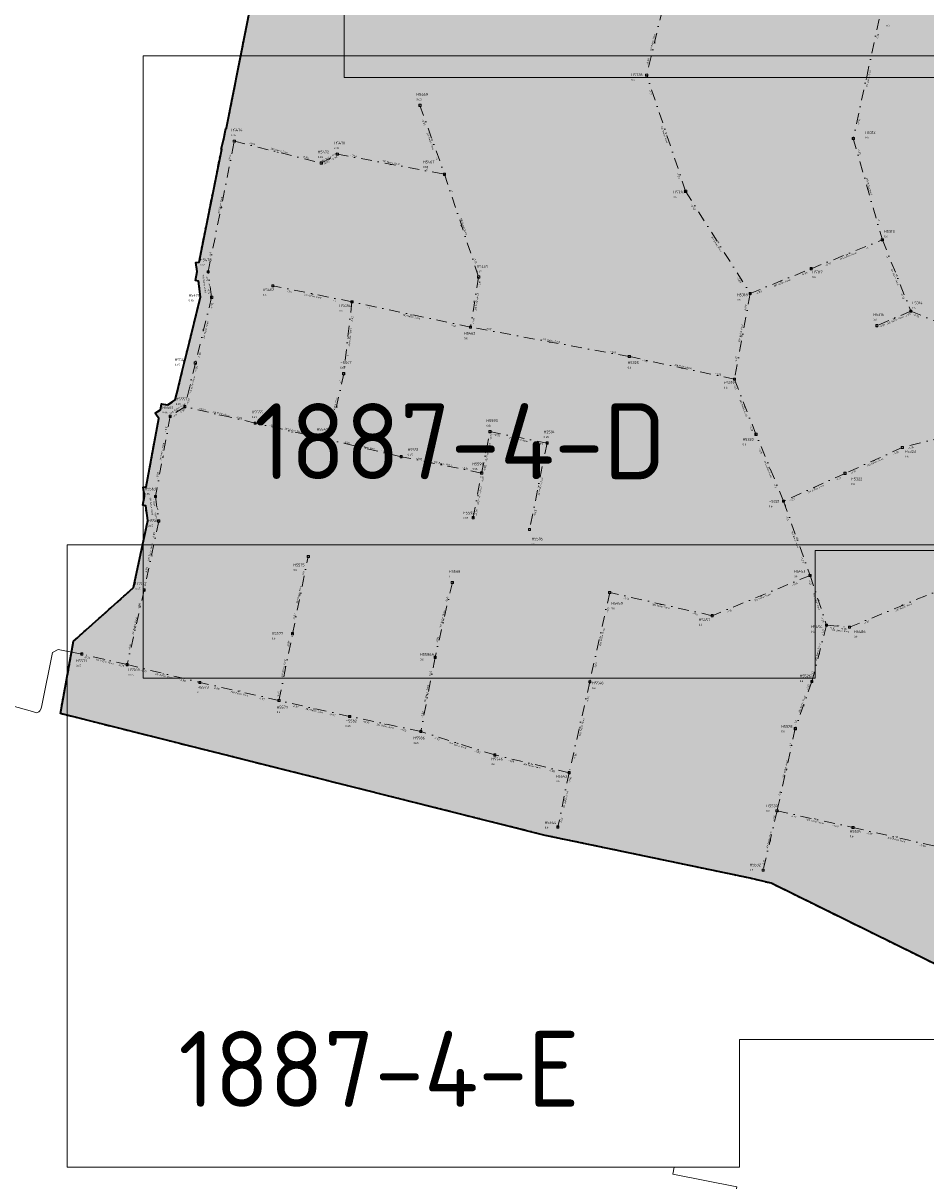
# Model space of a CAD drawing. Header units: metres. Extents: x 149823 to 166170, y 460676 to 475536.
# Tile 11 of 30: x 153082 to 153498, y 471736 to 472270. Entities that reach past the tile are written whole.
import ezdxf
from ezdxf.enums import TextEntityAlignment as Align
from ezdxf.lldxf.tags import DXFTag

# ---------------------------------------------------------------- set-up
doc = ezdxf.new("R2010")
doc.units = ezdxf.units.M
doc.linetypes.add('AL-TEKENBLADGRENS-SO', pattern=[11.5, 2.5, -1.5, 1, -1.5, 1, -1.5, 2.5])
doc.linetypes.add('RI-DWA-SO', pattern=[11, 5, -3, 0, -3])
doc.layers.add('2025 hatch', color=41, linetype='Continuous')
for name, color, linetype, lineweight in [('B-OI-RI-DWA-G', 38, 'RI-DWA-SO', 18), ('B-OI-RI-DWA-T30', 38, 'Continuous', 35), ('B-OI-RI-DWA_BOB-T35', 38, 'Continuous', 35), ('B-OI-RI-DWA_PUTDEKSELNIVEAU-T35', 38, 'Continuous', 35), ('B-OI-RI-DWA_PUTNUMMER-T50', 38, 'Continuous', 50), ('B-OI-RI-DWA_RIOOLPUT-S-250', 38, 'Continuous', 18), ('B-OI-RI-OVERIG_STROMINGSRICHTING-T70', 7, 'Continuous', 70), ('B-OI-RI-PERSLEIDING-G', 210, 'RI-PERS-SO', 18), ('N-WE-RI-GRENS_WERK-G', 11, 'XX-WERKGRENS 1', 35), ('X-XX-AL-TEKENBLAD-T35', 2, 'Continuous', 35), ('X-XX-AL-TEKENBLAD_KADER-O', 7, 'Continuous', 18), ('X-XX-AL-TEKENBLADGRENS-CONTOUR_2025', 41, 'AL-TEKENBLADGRENS-SO', 35)]:
    doc.layers.add(name, color=color, linetype=linetype, lineweight=lineweight)
doc.styles.add('NLCS-ISO', font='NLCS-ISO.ttf')
doc.styles.add('NLCS-ISO-M10000-T35', font='NLCS-ISO.ttf', dxfattribs={"height": 35})
doc.styles.add('NLCS-ISO-M250-T30', font='NLCS-ISO.ttf', dxfattribs={"height": 0.75})
doc.styles.add('NLCS-ISO-M250-T35', font='NLCS-ISO.ttf', dxfattribs={"height": 0.875})
doc.styles.add('NLCS-ISO-M250-T50', font='NLCS-ISO.ttf', dxfattribs={"height": 1.25})
doc.styles.add('NLCS-ISO-M250-T70', font='NLCS-ISO.ttf', dxfattribs={"height": 1.75})
doc.styles.get("Standard").update_dxf_attribs({"font": 'simplex.shx'})
tags = doc.linetypes.add('RI-PERS-SO', pattern='A,7,-2,["P",Standard,S=1.8,R=0,X=-0.5,Y=-0.9],-2,7,-2,[102,NLCS.SHX,S=1,R=180,X=0,Y=0],-2', length=22).pattern_tags.tags
tags[6] = DXFTag(74, 10)
doc.linetypes.add('XX-WERKGRENS 1', pattern='A,0,[137,NLCS.SHX,S=0.05,R=0,X=-0.55,Y=-0.675],-3', length=3)

# ---------------------------------------------------------------- blocks, each defined once
blk = doc.blocks.new('SRI-PUT_INSPECTIE-SO')
at = {"flags": 128}
blk.add_lwpolyline([(-2, -2), (2, -2), (2, 2), (-2, 2)], close=True, dxfattribs=at)
blk.add_circle((0, 0), 2)
at = {"style": 'NLCS-ISO'}
blk.add_text('I', height=2.5, dxfattribs=at).set_placement((0, 0), align=Align.MIDDLE_CENTER)

msp = doc.modelspace()

# ---------------------------------------------------------------- hatches: boundary and pattern name
at = {"layer": '2025 hatch', "transparency": 33554559}
h = msp.add_hatch(color=256, dxfattribs=at)
h.dxf.hatch_style = 1
h.paths.add_polyline_path([(153322.57, 471895.47), (153099.08, 471951.6), (153105.18, 471985.07), (153132.82, 472009.71), (153139.35, 472040.58), (153138.44, 472047.45), (153137.09, 472047.7), (153137.86, 472051.84), (153137.3, 472056.01), (153138.66, 472056.19), (153144.43, 472087.6), (153142.78, 472090.09), (153145.18, 472091.68), (153145.7, 472094.5), (153148.63, 472093.96), (153152.01, 472096.2), (153152.7, 472099.13), (153152.74, 472099.12), (153155.27, 472109.56), (153155.25, 472109.56), (153156.45, 472114.41), (153157.63, 472119.25), (153157.65, 472119.25), (153163.73, 472143.82), (153162.73, 472151.06), (153161.32, 472151.34), (153162.14, 472155.42), (153161.57, 472159.54), (153163, 472159.73), (153173.47, 472211.86), (153173.24, 472211.92), (153174.43, 472216.65), (153175.39, 472221.43), (153175.62, 472221.38), (153175.68, 472221.61), (153193.18, 472310.36), (153193.19, 472310.41), (153193.14, 472310.43), (153194.2, 472315.28), (153195.21, 472320.15), (153195.27, 472320.14), (153204.31, 472361.36), (153213.52, 472407.2), (153212.14, 472410.33), (153214.34, 472411.3), (153214.82, 472413.65), (153218.17, 472412.98), (153228.75, 472417.62), (153233.48, 472436.96), (153226.77, 472448.54), (153223.96, 472449.27), (153224.7, 472452.13), (153225.74, 472456.14), (153236.58, 472498.12), (153246.02, 472535.43), (153245.98, 472535.43), (153245.98, 472535.45), (153237.88, 472537.6), (153233.05, 472538.87), (153235.61, 472548.54), (153253.33, 472543.85), (153258.15, 472542.63), (153258.14, 472542.59), (153295.23, 472623.12), (153291.29, 472624.41), (153288.49, 472625.33), (153289.4, 472628.09), (153282.37, 472641.72), (153280.47, 472645.4), (153281.78, 472649.34), (153288.78, 472670.37), (153288.73, 472670.39), (153291.68, 472679.09), (153291.88, 472679.71), (153291.89, 472679.71), (153299.56, 472702.34), (153299.53, 472702.36), (153299.56, 472702.45), (153269.41, 472713.58), (153264.72, 472715.32), (153268.19, 472724.7), (153297.53, 472813.18), (153334.06, 472817.66), (153371.99, 472809.68), (153381.46, 472806.45), (153372.66, 472780.66), (153399.4, 472771.87), (153421.54, 472771.64), (153426.26, 472772.07), (153426.31, 472771.59), (153426.79, 472771.59), (153597.44, 472715.51), (153606.87, 472712.17), (153621.21, 472635.36), (153618.09, 472625.86), (153583.42, 472604.64), (153575.06, 472580.3), (153573.57, 472575.59), (153573.46, 472575.63), (153573.42, 472575.52), (153568.75, 472577.12), (153554.2, 472540.34), (153556.96, 472537.6), (153560.62, 472536.27), (153560, 472534.57), (153591.61, 472503.08), (153619.66, 472481.84), (153629.23, 472479.13), (153634.5, 472494.03), (153636.16, 472498.75), (153645.59, 472495.42), (153637.11, 472471.39), (153636.74, 472470.36), (153635.76, 472466.89), (153635.54, 472466.95), (153635.44, 472466.68), (153631.14, 472468.2), (153619.32, 472471.54), (153618.36, 472470.28), (153615.13, 472472.73), (153611.22, 472473.83), (153611.66, 472475.36), (153588.78, 472492.67), (153588.33, 472492.22), (153585.03, 472495.51), (153581.32, 472498.33), (153581.7, 472498.83), (153561.81, 472454.83), (153558.48, 472445.41), (153543.49, 472404.03), (153508.4, 472372.42), (153519.69, 472130.76), (153520.88, 472087.91), (153520.88, 472087.9), (153545.47, 472094.08), (153581.81, 472108.36), (153621.33, 472130.28), (153621.34, 472132.35), (153625.03, 472132.33), (153628.26, 472134.12), (153629.27, 472132.31), (153660.16, 472132.13), (153660.67, 472133.52), (153664.55, 472132.11), (153668.68, 472132.08), (153668.67, 472130.6), (153688.18, 472123.47), (153688.83, 472124.41), (153692.41, 472121.93), (153696.5, 472120.43), (153696.11, 472119.36), (153728.54, 472096.84), (153728.56, 472096.87), (153728.93, 472096.61), (153729.21, 472096.95), (153732.82, 472093.86), (153736.72, 472091.15), (153736.7, 472091.12), (153774.12, 472064.68), (153798.7, 472059.4), (153805.91, 472060.86), (153805.89, 472060.96), (153810.76, 472061.85), (153815.61, 472062.83), (153815.63, 472062.74), (153833.8, 472066.06), (153834.75, 472068.21), (153837.92, 472066.82), (153841.33, 472067.44), (153841.75, 472065.13), (153843.9, 472064.18), (153842.51, 472061.01), (153843.13, 472057.6), (153840.82, 472057.18), (153822.68, 472015.95), (153812.93, 471977.61), (153803.69, 471938.57), (153801.48, 471916.1), (153802.1, 471915.95), (153801.02, 471911.41), (153800.57, 471906.77), (153799.94, 471906.84), (153793.48, 471879.61), (153788.11, 471856.5), (153788.12, 471856.49), (153786.98, 471851.63), (153785.85, 471846.77), (153785.84, 471846.77), (153780.74, 471825.1), (153780.76, 471825.1), (153779.6, 471820.25), (153778.45, 471815.39), (153778.43, 471815.39), (153773.27, 471793.76), (153790.77, 471789.42), (153790.77, 471789.42), (153790.9, 471789.39), (153790.94, 471789.52), (153795.69, 471788.2), (153800.47, 471787.01), (153800.47, 471787.01), (153812.25, 471784.08), (153812.26, 471784.11), (153817.09, 471782.88), (153821.93, 471781.68), (153821.92, 471781.65), (153865.61, 471770.49), (153909.08, 471759.41), (153909.08, 471759.42), (153913.92, 471758.17), (153918.76, 471756.94), (153918.76, 471756.93), (153963.92, 471745.34), (153968.77, 471744.1), (153966.28, 471734.41), (153911.44, 471748.49), (153867.98, 471759.57), (153867.98, 471759.57), (153863.13, 471760.81), (153858.29, 471762.04), (153858.29, 471762.04), (153814.65, 471773.18), (153797.92, 471777.34), (153785.26, 471731.87), (153815.82, 471656.71), (153846.13, 471651.31), (153846.14, 471651.33), (153850.6, 471650.52), (153898.2, 471642.22), (153933.77, 471636.92), (153942.12, 471637.57), (153942.29, 471638.61), (153946.65, 471637.93), (153951.05, 471638.27), (153951.13, 471637.22), (153951.95, 471637.1), (153951.98, 471637.24), (153956.82, 471636.33), (153961.69, 471635.57), (153961.67, 471635.43), (154002.36, 471627.82), (154006.4, 471651.16), (154007.25, 471656.08), (154017.11, 471654.38), (154012.19, 471625.98), (154012.25, 471625.97), (154011.34, 471621.09), (154010.49, 471616.19), (154010.43, 471616.2), (154010.42, 471616.14), (154005.53, 471617.05), (154000.64, 471617.9), (154000.65, 471617.96), (153955.13, 471626.48), (153946.26, 471627.86), (153937.95, 471627.21), (153937.8, 471626.2), (153923.56, 471522.08), (153925.49, 471521.97), (153930.45, 471521.35), (153929.21, 471511.43), (153914.46, 471513.27), (153914.44, 471513.12), (153909.58, 471513.88), (153904.7, 471514.5), (153904.72, 471514.65), (153874.53, 471519.41), (153872.14, 471517.7), (153870.44, 471520.06), (153867.56, 471520.51), (153868.02, 471523.42), (153834.08, 471570.65), (153831.19, 471571.14), (153831.23, 471571.42), (153792.23, 471580.36), (153787.35, 471581.47), (153709.05, 471770.36), (153673.27, 471754.95), (153673.43, 471754.19), (153669.55, 471753.35), (153665.21, 471751.48), (153664.84, 471752.33), (153634.4, 471745.76), (153629.51, 471744.71), (153627.4, 471754.48), (153666.44, 471762.91), (153666.49, 471762.92), (153714.53, 471783.63), (153691.8, 471829.86), (153686.51, 471838.35), (153716.74, 471857.21), (153704.9, 471883.08), (153704.69, 471882.99), (153704.44, 471883.61), (153703.8, 471883.45), (153702.72, 471887.85), (153700.83, 471891.96), (153701.04, 471892.06), (153687.69, 471925.21), (153687.67, 471925.21), (153685.83, 471929.84), (153683.96, 471934.47), (153683.98, 471934.48), (153668.52, 471973.38), (153650.07, 472019.55), (153647.73, 472023.54), (153648.33, 472023.89), (153648.07, 472024.54), (153652.37, 472026.25), (153653.56, 472030.74), (153629.87, 472039.91), (153625.61, 472041.56), (153626.31, 472046.07), (153590.21, 472101.58), (153590.43, 472101.01), (153586.09, 472099.3), (153581.7, 472097.57), (153552.93, 472086.27), (153553.07, 472085.68), (153548.53, 472084.54), (153544.18, 472082.83), (153543.96, 472083.39), (153591.94, 471958.74), (153595.46, 471949.38), (153621.97, 471888.86), (153636.66, 471792.97), (153627.52, 471788.93), (153586.75, 471794.54), (153426.89, 471873.39), (153417.16, 471875.68), (153332.36, 471893.42)])

# ---------------------------------------------------------------- linework, layer by layer
at = {"layer": 'B-OI-RI-DWA-G'}
for points in [[(153376.68, 472276.16), (153369.48, 472246)], [(153476.69, 472271.8), (153464.73, 472216.78)], [(153387.43, 472192.41), (153369.48, 472246)], [(153264.88, 472232.03), (153276.2, 472200.26)], [(153167.2, 472155.26), (153179.31, 472215.54)], [(153179.31, 472215.54), (153219.38, 472205.45)], [(153464.73, 472216.78), (153478.14, 472170.01)], [(153219.38, 472205.45), (153226.75, 472209.51)], [(153226.82, 472209.56), (153276.2, 472200.26)], [(153276.2, 472200.26), (153291.95, 472152.91)], [(153387.43, 472192.41), (153417.16, 472145.34)], [(153445.33, 472156.74), (153478.14, 472170.01)], [(153478.14, 472170.01), (153491.31, 472137.16)], [(153417.16, 472145.34), (153445.33, 472156.74)], [(153168.81, 472143.55), (153167.2, 472155.26)], [(153291.95, 472152.91), (153288.2, 472129.79)], [(153233.53, 472141.48), (153197.07, 472148.81)], [(153417.16, 472145.34), (153409.93, 472105.79)], [(153168.81, 472143.55), (153161.31, 472113.22)], [(153233.53, 472141.48), (153229.72, 472108.33)], [(153288.2, 472129.79), (153233.53, 472141.48)], [(153491.31, 472137.16), (153475.6, 472130.5)], [(153491.31, 472137.16), (153513.15, 472128.07)], [(153361.43, 472116.23), (153288.2, 472129.79)], [(153409.93, 472105.79), (153361.43, 472116.23)], [(153161.31, 472113.22), (153156.43, 472093.12)], [(153229.72, 472108.33), (153223.08, 472077.77)], [(153419.85, 472080.39), (153409.93, 472105.79)], [(153156.43, 472093.12), (153149.71, 472088.68)], [(153188.92, 472085.54), (153156.43, 472093.12)], [(153149.71, 472088.68), (153142.92, 472051.71)], [(153223.08, 472077.77), (153188.92, 472085.54)], [(153293.32, 472062.53), (153297.19, 472081.63)], [(153297.19, 472081.63), (153323.53, 472076.35)], [(153517.26, 472081.84), (153487.38, 472074.31)], [(153256.25, 472070.07), (153223.08, 472077.77)], [(153323.53, 472076.35), (153315.43, 472036.47)], [(153432.58, 472049.56), (153419.85, 472080.39)], [(153487.35, 472074.29), (153460.94, 472062.35)], [(153293.32, 472062.53), (153256.25, 472070.07)], [(153289.46, 472041.92), (153293.32, 472062.53)], [(153460.94, 472062.35), (153432.58, 472049.56)], [(153142.92, 472051.71), (153144.42, 472040.38)], [(153432.58, 472049.56), (153444.78, 472015.29)], [(153144.42, 472040.38), (153137.7, 472008.63)], [(153206.12, 471988.44), (153213.37, 472024.08)], [(153279.83, 472012.04), (153271.9, 471977.59)], [(153444.78, 472015.29), (153399.69, 471996.74)], [(153444.78, 472015.29), (153452.41, 471992.37)], [(153137.7, 472008.63), (153129.86, 471974.19)], [(153352.4, 472007.42), (153343.21, 471966.22)], [(153399.69, 471996.74), (153352.4, 472007.42)], [(153463.02, 471991.45), (153511.6, 472011.48)], [(153452.41, 471992.37), (153445.63, 471966.4)], [(153452.41, 471992.37), (153463.02, 471991.45)], [(153199.86, 471957.64), (153206.12, 471988.44)], [(153129.86, 471974.19), (153108.92, 471979.06)], [(153271.9, 471977.59), (153265.28, 471943.32)], [(153129.86, 471974.19), (153163.39, 471965.98)], [(153199.86, 471957.64), (153163.39, 471965.98)], [(153343.21, 471966.22), (153333.72, 471924.36)], [(153445.63, 471966.4), (153437.99, 471944.67)], [(153232.44, 471950.3), (153199.86, 471957.64)], [(153265.28, 471943.32), (153232.44, 471950.3)], [(153299.4, 471932.54), (153265.28, 471943.32)], [(153437.99, 471944.67), (153429.59, 471906.75)], [(153333.72, 471924.36), (153299.4, 471932.54)], [(153333.72, 471924.36), (153328.49, 471899.34)], [(153429.59, 471906.75), (153423.17, 471879.4)], [(153429.59, 471906.75), (153464.57, 471899.1)], [(153464.57, 471899.1), (153504.73, 471889.96)]]:
    msp.add_lwpolyline(points, dxfattribs=at)
at = {"layer": 'B-OI-RI-PERSLEIDING-G'}
for points in [[(153108.92, 471979.06), (153098.05, 471981.15), (153095.41, 471979.79), (153090.48, 471955.28), (153090.21, 471953.96), (153089.64, 471952.83), (153089.15, 471952.4), (153088.57, 471952.12), (153088.21, 471952.03), (153085.14, 471952.89), (153055.14, 471961.23)], [(153382.16, 471742.47), (153381.53, 471739.28), (153411.09, 471733.39), (153395.21, 471653.83), (153348.2, 471663.22)]]:
    msp.add_lwpolyline(points, dxfattribs=at)
at = {"layer": 'N-WE-RI-GRENS_WERK-G', "ltscale": 0.5}
msp.add_lwpolyline([(153586.75, 471794.54), (153426.89, 471873.39), (153417.16, 471875.68), (153332.36, 471893.42), (153322.57, 471895.47), (153322.57, 471895.47), (153099.08, 471951.6), (153105.18, 471985.07), (153132.82, 472009.71), (153139.35, 472040.58), (153138.44, 472047.45), (153137.09, 472047.7), (153137.86, 472051.84), (153137.3, 472056.01), (153138.66, 472056.19), (153144.43, 472087.6), (153142.78, 472090.09), (153145.18, 472091.68), (153145.7, 472094.5), (153148.63, 472093.96), (153152.01, 472096.2), (153152.7, 472099.13), (153152.74, 472099.12), (153155.27, 472109.56), (153155.25, 472109.56), (153156.45, 472114.41), (153157.63, 472119.25), (153157.65, 472119.25), (153163.73, 472143.82), (153162.73, 472151.06), (153161.32, 472151.34), (153162.14, 472155.42), (153161.57, 472159.54), (153163, 472159.73), (153173.47, 472211.86), (153173.24, 472211.92), (153174.43, 472216.65), (153175.39, 472221.43), (153175.62, 472221.38), (153175.68, 472221.61), (153193.18, 472310.36)], dxfattribs=at)
at = {"layer": 'X-XX-AL-TEKENBLAD_KADER-O', "flags": 128}
for points in [[(153639.93, 472531.95), (153434.93, 472531.95), (153329.93, 472531.95), (153229.93, 472531.95), (153229.93, 472244.95), (153329.93, 472244.95), (153434.93, 472244.95), (153539.93, 472244.95), (153539.93, 472303.83), (153639.93, 472303.83)], [(153547.18, 472254.95), (153342.18, 472254.95), (153237.18, 472254.95), (153137.18, 472254.95), (153137.18, 471967.95), (153237.18, 471967.95), (153342.18, 471967.95), (153447.18, 471967.95), (153447.18, 472026.83), (153547.18, 472026.83)], [(153512.25, 472029.47), (153307.25, 472029.47), (153202.25, 472029.47), (153102.25, 472029.47), (153102.25, 471742.47), (153202.25, 471742.47), (153307.25, 471742.47), (153412.25, 471742.47), (153412.25, 471801.35), (153512.25, 471801.35)]]:
    msp.add_lwpolyline(points, close=True, dxfattribs=at)
at = {"layer": 'X-XX-AL-TEKENBLADGRENS-CONTOUR_2025'}
msp.add_lwpolyline([(153586.75, 471794.54), (153426.89, 471873.39), (153417.16, 471875.68), (153332.36, 471893.42), (153322.57, 471895.47), (153322.57, 471895.47), (153099.08, 471951.6), (153105.18, 471985.07), (153132.82, 472009.71), (153139.35, 472040.58), (153138.44, 472047.45), (153137.09, 472047.7), (153137.86, 472051.84), (153137.3, 472056.01), (153138.66, 472056.19), (153144.43, 472087.6), (153142.78, 472090.09), (153145.18, 472091.68), (153145.7, 472094.5), (153148.63, 472093.96), (153152.01, 472096.2), (153152.7, 472099.13), (153152.74, 472099.12), (153155.27, 472109.56), (153155.25, 472109.56), (153156.45, 472114.41), (153157.63, 472119.25), (153157.65, 472119.25), (153163.73, 472143.82), (153162.73, 472151.06), (153161.32, 472151.34), (153162.14, 472155.42), (153161.57, 472159.54), (153163, 472159.73), (153173.47, 472211.86), (153173.24, 472211.92), (153174.43, 472216.65), (153175.39, 472221.43), (153175.62, 472221.38), (153175.68, 472221.61), (153193.18, 472310.36)], dxfattribs=at)

# ---------------------------------------------------------------- block references
at = {"layer": 'B-OI-RI-DWA_RIOOLPUT-S-250', "xscale": 0.25, "yscale": 0.25, "zscale": 0.25}
for p in [(153369.48, 472246), (153264.88, 472232.03), (153179.31, 472215.54), (153464.73, 472216.78), (153226.82, 472209.56), (153219.38, 472205.45), (153276.2, 472200.26), (153387.43, 472192.41), (153478.14, 472170.01), (153445.33, 472156.74), (153167.2, 472155.26), (153291.95, 472152.91), (153197.07, 472148.81), (153417.16, 472145.34), (153168.81, 472143.55), (153233.53, 472141.48), (153491.31, 472137.16), (153288.2, 472129.79), (153475.6, 472130.5), (153161.31, 472113.22), (153361.43, 472116.23), (153229.72, 472108.33), (153409.93, 472105.79), (153156.43, 472093.12), (153149.71, 472088.68), (153188.92, 472085.54), (153297.19, 472081.63), (153223.08, 472077.77), (153323.53, 472076.35), (153419.85, 472080.39), (153256.25, 472070.07), (153487.35, 472074.29), (153293.32, 472062.53), (153460.94, 472062.35), (153142.92, 472051.71), (153432.58, 472049.56), (153144.42, 472040.38), (153289.46, 472041.92), (153315.43, 472036.47), (153213.37, 472024.08), (153279.83, 472012.04), (153444.78, 472015.29), (153137.7, 472008.63), (153352.4, 472007.42), (153399.69, 471996.74), (153452.41, 471992.37), (153463.02, 471991.45), (153206.12, 471988.44), (153108.92, 471979.06), (153129.86, 471974.19), (153271.9, 471977.59), (153163.39, 471965.98), (153343.21, 471966.22), (153445.63, 471966.4), (153199.86, 471957.64), (153232.44, 471950.3), (153265.28, 471943.32), (153437.99, 471944.67), (153299.4, 471932.54), (153333.72, 471924.36), (153429.59, 471906.75), (153328.49, 471899.34), (153464.57, 471899.1), (153423.17, 471879.4)]:
    msp.add_blockref('SRI-PUT_INSPECTIE-SO', p, dxfattribs=at)

# ---------------------------------------------------------------- texts
at = {"layer": 'B-OI-RI-DWA-T30', "style": 'NLCS-ISO-M250-T30'}
for s, rotation, p in [(' 300 Beton Rond', 76.7763, (153372.14, 472260.75)), (' 300 Beton Rond', 77.9223, (153471.69, 472244.08)), (' 300 Beton Rond', 288.3803, (153377.51, 472218.89)), (' 300 Beton Rond', 289.5262, (153269.6, 472215.81)), (' 300 Beton Rond', 345.6761, (153199.79, 472211.26)), (' 300 Beton Rond', 28.6479, (153222.82, 472208.06)), (' 300 Beton Rond', 349.1138, (153251.25, 472205.71)), (' 300 Beton Rond', 286.0884, (153471.93, 472194.94)), (' 300 Beton Rond', 78.4952, (153172.66, 472185.59)), (' 300 Beton Rond', 288.3803, (153284.98, 472176.51)), (' 300 Beton Rond', 302.1313, (153401.45, 472168.34)), (' 300 Beton Rond', 21.7724, (153462.11, 472162.45)), (' 300 Beton Rond', 291.818, (153483.8, 472153.21)), (' 300 Beton Rond', 278.067, (153165.39, 472150.12)), (' 300 Beton Rond', 21.7724, (153431.62, 472150.11)), (' 300 Beton Rond', 348.5408, (153215.1, 472144.16)), (' 300 Beton Rond', 80.787, (153291.06, 472141.19)), (' 300 Beton Rond', 347.9679, (153260.66, 472134.66)), (' 300 Beton Rond', 22.9183, (153483.85, 472132.91)), (' 300 Beton Rond', 76.2034, (153166.03, 472128.14)), (' 300 Beton Rond', 79.6411, (153412.78, 472126.76)), (' 300 Beton Rond', 83.6518, (153232.62, 472124.79)), (' 300 Beton Rond', 349.6868, (153325.19, 472123.64)), (' 300 Beton Rond', 347.9679, (153386.03, 472111.65)), (' 300 Beton Rond', 76.2034, (153159.84, 472102.93)), (' 300 Beton Rond', 33.2316, (153152.85, 472092.04)), (' 300 Beton Rond', 77.9223, (153225.58, 472093.13)), (' 300 Beton Rond', 291.2451, (153413.96, 472092.73)), (' 300 Beton Rond', 346.822, (153172.95, 472089.96)), (' 300 Beton Rond', 347.3949, (153206.28, 472082.28)), (' 300 Beton Rond', 79.6411, (153145.84, 472072.14)), (' 250 PVC-U Rond', 348.5408, (153310.16, 472078.01)), (' 300 Beton Rond', 346.822, (153239.94, 472074.55)), (' 250 PVC-U Rond', 78.4952, (153296.23, 472071.88)), (' 300 Beton Rond', 348.5408, (153275.09, 472066.92)), (' 300 Beton Rond', 292.391, (153425.29, 472064.59)), (' 300 Beton Rond', 24.0642, (153474.55, 472067.41)), (' 250 PVC-U Rond', 78.4952, (153320.46, 472056.21)), (' 250 PVC-U Rond', 79.6411, (153292.37, 472052.04)), (' 300 Beton Rond', 24.0642, (153447.17, 472055.04)), (' 300 Beton Rond', 277.4941, (153141.01, 472047.63)), (' 300 Beton Rond', 289.5262, (153437.73, 472032.09)), (' 300 Beton Rond', 77.9223, (153140.42, 472025.73)), (' 300 Beton Rond', 78.4952, (153209, 472006.24)), (' 300 Beton Rond', 22.3454, (153422.61, 472005.09)), (' 300 Beton Rond', 288.3803, (153447.65, 472003.52)), (' 300 Beton Rond', 347.3949, (153375.82, 472001.11)), (' 300 Beton Rond', 22.3454, (153487.69, 472000.54)), (' 300 Beton Rond', 76.7763, (153275.12, 471994.87)), (' 300 Beton Rond', 77.3493, (153133.23, 471991.7)), (' 300 Beton Rond', 354.8434, (153458.51, 471989.83)), (' 300 Beton Rond', 77.3493, (153348.78, 471986.6)), (' 300 Beton Rond', 75.6304, (153448.2, 471979.6)), (' 315 PVC-U Rond', 346.822, (153119.16, 471975.65)), (' 300 Beton Rond', 78.4952, (153201.89, 471972.18)), (' 300 Beton Rond', 346.249, (153146.39, 471969.11)), (' 300 Beton Rond', 79.0682, (153267.86, 471960.55)), (' 300 Beton Rond', 347.3949, (153181.41, 471960.83)), (' 300 Beton Rond', 70.4738, (153440.96, 471955.66)), (' 300 Beton Rond', 347.3949, (153215.93, 471953)), (' 300 Beton Rond', 77.3493, (153339.44, 471945.07)), (' 300 Beton Rond', 347.9679, (153248.65, 471945.83)), (' 300 Beton Rond', 342.2383, (153282.03, 471936.98)), (' 300 Beton Rond', 346.822, (153316.33, 471927.48)), (' 300 Beton Rond', 77.3493, (153433.26, 471925.75)), (' 300 Beton Rond', 77.9223, (153332.08, 471911.64)), (' 300 Beton Rond', 347.3949, (153446.86, 471901.95)), (' 300 Beton Rond', 76.7763, (153425.81, 471893.11)), (' 300 Beton Rond', 347.3949, (153484.43, 471893.55))]:
    msp.add_text(s, height=0.75, rotation=rotation, dxfattribs=at).set_placement(p, align=Align.MIDDLE_CENTER)
at = {"layer": 'B-OI-RI-DWA_BOB-T35', "style": 'NLCS-ISO-M250-T35'}
for s, rotation, p in [('-1.19', 77.9223, (153475.97, 472263.78)), ('-0.98', 76.7763, (153370.07, 472252.24)), ('-0.9', 288.3803, (153371.07, 472238.1)), ('-0.95', 289.5262, (153266.62, 472224.16)), ('-1.09', 77.9223, (153467.41, 472224.39)), ('-0.94', 345.6761, (153187.52, 472214.35)), ('-0.96', 349.1138, (153234.42, 472208.88)), ('-1.09', 286.0884, (153467.43, 472210.63)), ('-0.94', 78.4952, (153177.13, 472207.89)), ('-0.95', 345.6761, (153212.07, 472208.17)), ('-0.95', 28.6479, (153221.7, 472205.59)), ('-0.96', 28.6479, (153225.46, 472207.67)), ('-1', 289.5262, (153272.57, 472207.46)), ('-1', 349.1138, (153268.08, 472202.54)), ('-0.92', 288.3803, (153383.94, 472199.68)), ('-1', 288.3803, (153279.63, 472192.59)), ('-0.92', 302.1313, (153390.86, 472185.11)), ('-1', 286.0884, (153476.43, 472179.24)), ('-0.9', 78.4952, (153168.18, 472163.3)), ('-1.01', 288.3803, (153290.33, 472160.42)), ('-1', 21.7724, (153471.09, 472166.08)), ('-1', 291.818, (153480.19, 472162.21)), ('-0.93', 21.7724, (153453.12, 472158.81)), ('-0.9', 278.067, (153166.62, 472152.19)), ('-1.01', 80.787, (153292.47, 472149.86)), ('-0.88', 302.1313, (153412.04, 472151.57)), ('-0.93', 21.7724, (153442.18, 472154.39)), ('-0.9', 278.067, (153167.42, 472146.33)), ('-0.9', 348.5408, (153204.72, 472146.25)), ('-0.88', 21.7724, (153421.05, 472145.84)), ('-0.93', 291.818, (153487.4, 472144.21)), ('-0.92', 76.2034, (153168.84, 472139.52)), ('-1', 348.5408, (153225.49, 472142.07)), ('-0.88', 79.6411, (153414.96, 472138.66)), ('-1.03', 83.6518, (153233.61, 472133.42)), ('-1', 347.9679, (153241.15, 472138.83)), ('-0.93', 22.9183, (153489.74, 472135.41)), ('-0.93', 337.6546, (153493.66, 472135.1)), ('-1.08', 347.9679, (153280.17, 472130.49)), ('-1.01', 80.787, (153289.66, 472132.52)), ('-1.07', 349.6868, (153296.44, 472128.97)), ('-0.91', 22.9183, (153477.95, 472130.41)), ('-1.18', 349.6868, (153353.94, 472118.32)), ('-0.94', 76.2034, (153163.22, 472116.77)), ('-1', 83.6518, (153231.63, 472116.16)), ('-1.18', 347.9679, (153368.67, 472114.26)), ('-0.91', 79.6411, (153410.61, 472114.85)), ('-0.94', 76.2034, (153161.67, 472110.47)), ('-1.23', 347.9679, (153402.46, 472108.11)), ('-1', 77.9223, (153228.07, 472104.59)), ('-1.21', 291.2451, (153410.24, 472102.25)), ('-0.89', 33.2316, (153155.3, 472091.18)), ('-0.89', 76.2034, (153158.01, 472095.4)), ('-0.89', 346.822, (153164.5, 472091.93)), ('-0.9', 33.2316, (153151.94, 472088.96)), ('-0.93', 346.822, (153181.41, 472087.99)), ('-0.9', 79.6411, (153147.79, 472082.75)), ('-0.93', 347.3949, (153197.01, 472084.39)), ('-0.97', 77.9223, (153223.08, 472081.67)), ('-1.23', 291.2451, (153417.68, 472083.2)), ('-0.97', 347.3949, (153215.56, 472080.17)), ('-0.88', 346.822, (153231.14, 472076.59)), ('-0.75', 78.4952, (153297.68, 472079.04)), ('-0.75', 348.5408, (153300.28, 472079.99)), ('-0.69', 348.5408, (153320.04, 472076.03)), ('-0.84', 346.822, (153248.73, 472072.51)), ('-1.24', 292.391, (153421.98, 472072.61)), ('-1.34', 24.0642, (153484.46, 472071.88)), ('-1.34', 14.3239, (153491.33, 472074.26)), ('-0.82', 348.5408, (153264.39, 472069.1)), ('-0.81', 348.5408, (153285.79, 472064.74)), ('-0.82', 78.4952, (153294.78, 472064.71)), ('-0.69', 78.4952, (153322.92, 472068.31)), ('-0.87', 79.6411, (153143.88, 472061.52)), ('-0.82', 79.6411, (153293.82, 472059.77)), ('-1.31', 24.0642, (153457.8, 472059.84)), ('-1.31', 24.0642, (153464.65, 472062.93)), ('-1.3', 292.391, (153428.6, 472056.57)), ('-0.89', 277.4941, (153142.3, 472048.75)), ('-1.27', 24.0642, (153436.53, 472050.25)), ('-0.89', 277.4941, (153143.05, 472043.09)), ('-0.78', 79.6411, (153290.93, 472044.31)), ('-0.65', 78.4952, (153318, 472044.11)), ('-1.3', 289.5262, (153434.32, 472041.69)), ('-0.89', 77.9223, (153142.13, 472033.78)), ('-1.27', 289.5262, (153441.15, 472022.49)), ('-0.86', 77.9223, (153138.72, 472017.68)), ('-0.8', 78.4952, (153211.03, 472016.22)), ('-1.26', 22.3454, (153437.76, 472011.32)), ('-1.27', 288.3803, (153444.78, 472012.11)), ('-0.86', 77.3493, (153135.37, 472001.12)), ('-0.92', 76.7763, (153277.3, 472004.3)), ('-1.11', 347.3949, (153359.98, 472004.69)), ('-0.87', 78.4952, (153206.97, 471996.26)), ('-1.12', 77.3493, (153351.63, 471999.4)), ('-1.16', 347.3949, (153391.67, 471997.53)), ('-1.16', 22.3454, (153407.47, 471998.86)), ('-1.25', 288.3803, (153450.51, 471994.92)), ('-1.25', 75.6304, (153450.74, 471989.33)), ('-1.2', 354.8434, (153454.98, 471991.15)), ('-1.15', 354.8434, (153460.28, 471990.69)), ('-1.15', 22.3454, (153470.8, 471993.58)), ('-0.95', 76.7763, (153272.95, 471985.45)), ('-0.91', 77.3493, (153131.08, 471982.28)), ('-0.87', 78.4952, (153204.24, 471983.73)), ('-0.72', 346.822, (153111.31, 471977.48)), ('-1.09', 77.3493, (153345.93, 471973.81)), ('-0.77', 346.822, (153127.01, 471973.82)), ('-0.91', 346.249, (153137.39, 471971.31)), ('-0.95', 79.0682, (153269.65, 471969.84)), ('-1.23', 75.6304, (153445.66, 471969.86)), ('-0.99', 346.249, (153155.38, 471966.91)), ('-0.99', 347.3949, (153170.97, 471963.22)), ('-1.23', 70.4738, (153443.83, 471963.81)), ('-0.97', 347.3949, (153191.84, 471958.45)), ('-0.97', 78.4952, (153199.55, 471960.63)), ('-1.09', 77.3493, (153342.42, 471958.2)), ('-0.97', 347.3949, (153207.44, 471954.91)), ('-0.97', 347.3949, (153224.42, 471951.08)), ('-0.97', 347.9679, (153240.06, 471947.66)), ('-1.02', 79.0682, (153266.07, 471951.27)), ('-1.2', 70.4738, (153438.1, 471947.51)), ('-1.02', 347.9679, (153257.25, 471944)), ('-1.02', 342.2383, (153272.61, 471939.95)), ('-1.2', 77.3493, (153435.73, 471936.9)), ('-1.03', 342.2383, (153291.46, 471934)), ('-1.06', 77.3493, (153336.47, 471931.94)), ('-1.03', 346.822, (153306.95, 471929.71)), ('-1.06', 346.822, (153325.71, 471925.24)), ('-1.06', 77.9223, (153334.04, 471921.02)), ('-1.16', 77.3493, (153430.79, 471914.6)), ('-1.02', 77.9223, (153330.12, 471902.26)), ('-1.16', 76.7763, (153428.22, 471903.36)), ('-1.15', 347.3949, (153437.18, 471904.06)), ('-1.09', 347.3949, (153456.53, 471899.83)), ('-1.09', 347.3949, (153472.15, 471896.35)), ('-1.03', 347.3949, (153496.71, 471890.76)), ('-1.11', 76.7763, (153423.4, 471882.85))]:
    msp.add_text(s, height=0.875, rotation=rotation, dxfattribs=at).set_placement(p, align=Align.MIDDLE_CENTER)
at = {"layer": 'B-OI-RI-DWA_PUTDEKSELNIVEAU-T35', "style": 'NLCS-ISO-M250-T35'}
for s, p in [('0.6', (153479.95, 472268.18)), ('0.6', (153362.36, 472243.14)), ('0.65', (153263.26, 472234.11)), ('0.65', (153177.7, 472217.62)), ('0.6', (153470.12, 472216.53)), ('0.65', (153225.21, 472211.64)), ('0.65', (153217.76, 472207.53)), ('0.65', (153266.35, 472202.94)), ('0.6', (153381.75, 472189.04)), ('0.6', (153478.96, 472170.94)), ('0.65', (153163.54, 472157.82)), ('0.65', (153291.03, 472154.77)), ('0.6', (153445.75, 472152.16)), ('0.65', (153158.19, 472141.49)), ('0.6', (153192.42, 472144.01)), ('0.6', (153411.11, 472141.68)), ('0.6', (153227.71, 472136.63)), ('0.6', (153491.76, 472138)), ('0.6', (153473.99, 472132.58)), ('0.6', (153285.24, 472123.96)), ('0.65', (153151.77, 472111.75)), ('0.65', (153228.1, 472110.4)), ('0.6', (153360.68, 472110.4)), ('0.6', (153405.05, 472101.16)), ('0.65', (153152.3, 472093.62)), ('0.65', (153146.06, 472089.71)), ('0.65', (153187.31, 472087.62)), ('0.65', (153295.57, 472083.7)), ('0.65', (153217.25, 472079.73)), ('0.65', (153321.92, 472078.43)), ('0.6', (153413.68, 472075.07)), ('0.65', (153259.21, 472070.26)), ('0.6', (153488.53, 472069.43)), ('0.65', (153289.04, 472063.72)), ('0.6', (153463.78, 472056.8)), ('0.65', (153137.93, 472052.2)), ('0.6', (153425.8, 472046.49)), ('0.65', (153139.49, 472037.53)), ('0.65', (153284.83, 472041.14)), ('1.11', (153316.4, 472029.15)), ('0.6', (153206.5, 472017.11)), ('0', (153278.22, 472014.12)), ('0.6', (153437.41, 472014.24)), ('0.65', (153133.6, 472008.47)), ('0.6', (153353.19, 471999.49)), ('0.6', (153393.46, 471991.88)), ('0.6', (153196.55, 471985.55)), ('0.6', (153445.19, 471988.65)), ('0.6', (153465.09, 471986.42)), ('0.6', (153264.92, 471975.91)), ('0.65', (153106.29, 471972.97)), ('0.65', (153130.39, 471968.8)), ('0.6', (153344.29, 471962.68)), ('0.6', (153440.03, 471965.92)), ('0', (153162.3, 471960.78)), ('0.6', (153198.84, 471951.57)), ('0.65', (153230.56, 471945.17)), ('0.6', (153431.5, 471942.71)), ('0.65', (153261.85, 471937.33)), ('0.6', (153297.85, 471927.64)), ('0.6', (153327.63, 471919.74)), ('0.6', (153424.7, 471906.09)), ('0.6', (153322.46, 471898.36)), ('0.6', (153463.14, 471894.34)), ('0.6', (153416.97, 471878.86))]:
    msp.add_text(s, height=0.875, dxfattribs=at).set_placement(p, align=Align.BOTTOM_LEFT)
at = {"layer": 'B-OI-RI-DWA_PUTNUMMER-T50', "style": 'NLCS-ISO-M250-T50'}
for s, p in [('H5328', (153362.36, 472245.14)), ('H5469', (153263.26, 472236.11)), ('H5474', (153177.7, 472219.62)), ('H5312', (153470.12, 472218.53)), ('H5470', (153225.21, 472213.64)), ('H5472', (153217.76, 472209.53)), ('H5467', (153266.35, 472204.94)), ('H5326', (153381.75, 472191.04)), ('H5313', (153478.96, 472172.94)), ('H5478', (153163.54, 472159.82)), ('H5465', (153291.03, 472156.77)), ('H5317', (153445.75, 472154.16)), ('H5482', (153192.42, 472146.01)), ('H5318', (153411.11, 472143.68)), ('H5479', (153158.19, 472143.49)), ('H5484', (153227.71, 472138.63)), ('H5314', (153491.76, 472140)), ('H5315', (153473.99, 472134.58)), ('H5462', (153285.24, 472125.96)), ('H5560', (153151.77, 472113.75)), ('H5547', (153228.1, 472112.4)), ('H5325', (153360.68, 472112.4)), ('H5319', (153405.05, 472103.16)), ('H5557', (153152.3, 472095.62)), ('H5561', (153146.06, 472091.71)), ('H5555', (153187.31, 472089.62)), ('H5593', (153295.57, 472085.7)), ('H5549', (153217.25, 472081.73)), ('H5594', (153321.92, 472080.43)), ('H5320', (153413.68, 472077.07)), ('H5551', (153259.21, 472072.26)), ('H5323', (153488.53, 472071.43)), ('H5591', (153289.04, 472065.72)), ('H5322', (153463.78, 472058.8)), ('H5563', (153137.93, 472054.2)), ('H5321', (153425.8, 472048.49)), ('H5592', (153284.83, 472043.14)), ('H5565', (153139.49, 472039.53)), ('H5595', (153316.4, 472031.15)), ('H5575', (153206.5, 472019.11)), ('H5588', (153278.22, 472016.12)), ('H5453', (153437.41, 472016.24)), ('H5567', (153133.6, 472010.47)), ('H5459', (153353.19, 472001.49)), ('H5457', (153393.46, 471993.88)), ('H5454', (153445.19, 471990.65)), ('H5577', (153196.55, 471987.55)), ('H5486', (153465.09, 471988.42)), ('H5571', (153106.29, 471974.97)), ('H5586A', (153264.92, 471977.91)), ('H5569', (153130.39, 471970.8)), ('H5526', (153440.03, 471967.92)), ('H5573', (153162.3, 471962.78)), ('H5540', (153344.29, 471964.68)), ('H5579', (153198.84, 471953.57)), ('H5582', (153230.56, 471947.17)), ('H5528', (153431.5, 471944.71)), ('H5586', (153261.85, 471939.33)), ('H5546', (153297.85, 471929.64)), ('H5542', (153327.63, 471921.74)), ('H5530', (153424.7, 471908.09)), ('H5544', (153322.46, 471900.36)), ('H5534', (153463.14, 471896.34)), ('H5532', (153416.97, 471880.86))]:
    msp.add_text(s, height=1.25, dxfattribs=at).set_placement(p, align=Align.BOTTOM_LEFT)
at = {"layer": 'B-OI-RI-OVERIG_STROMINGSRICHTING-T70', "style": 'NLCS-ISO-M250-T70'}
for rotation, p in [(76.7763, (153373.08, 472261.04)), (77.9223, (153470.71, 472244.29)), (289.5262, (153270.54, 472216.15)), (288.3803, (153378.46, 472219.2)), (345.6761, (153199.34, 472210.5)), (28.6479, (153223.1, 472207.51)), (349.1138, (153251.51, 472204.91)), (105.9972, (153471.43, 472193.4)), (78.4952, (153173.26, 472185.4)), (288.3803, (153284.08, 472176.59)), (122.04, (153402.3, 472168.88)), (21.7724, (153461.73, 472163.38)), (21.7724, (153431.24, 472151.04)), (111.7268, (153484.73, 472153.59)), (278.067, (153168.01, 472149.4)), (348.5408, (153215.3, 472145.14)), (260.6958, (153290.08, 472141.35)), (347.9679, (153260.87, 472135.63)), (22.9183, (153483.46, 472133.83)), (256.1121, (153165.06, 472128.38)), (83.6518, (153231.62, 472124.9)), (259.5499, (153413.55, 472125.57)), (349.6868, (153324.82, 472123.01)), (347.9679, (153385.68, 472111.01)), (76.2034, (153158.87, 472103.17)), (77.9223, (153226.4, 472093.05)), (291.2451, (153414.89, 472093.09)), (213.7133, (153153.07, 472090.9)), (346.822, (153172.68, 472089.33)), (347.3949, (153206, 472081.66)), (168.4496, (153310.36, 472078.99)), (79.6411, (153146.31, 472070.2)), (166.7307, (153239.66, 472073.92)), (258.404, (153295.25, 472072.08)), (168.4496, (153274.78, 472066.3)), (292.391, (153426.21, 472064.97)), (24.0642, (153474.14, 472068.32)), (78.4952, (153319.48, 472056.41)), (24.0642, (153446.76, 472055.96)), (79.6411, (153291.39, 472052.22)), (97.4028, (153143.67, 472046.05)), (283.7966, (153433.64, 472047.57)), (109.4349, (153438.68, 472032.43)), (77.9223, (153141.06, 472024.51)), (258.404, (153209.75, 472006.26)), (347.3949, (153376.04, 472002.08)), (22.3454, (153422.23, 472006.02)), (108.289, (153448.59, 472003.83)), (202.2541, (153487.31, 472001.47)), (257.2581, (153133.78, 471991.41)), (257.2581, (153275.87, 471994.82)), (175.3251, (153457.72, 471991.91)), (77.3493, (153347.81, 471986.82)), (75.6304, (153449.02, 471979.39)), (346.822, (153119.39, 471976.63)), (346.249, (153146.62, 471970.08)), (258.404, (153202.99, 471973.04)), (167.3037, (153181.62, 471961.81)), (258.9769, (153268.59, 471960.46)), (347.3949, (153216.15, 471953.97)), (70.4738, (153441.81, 471955.54)), (347.9679, (153248.86, 471946.81)), (77.3493, (153338.47, 471945.29)), (342.2383, (153282.34, 471937.93)), (346.822, (153316.56, 471928.45)), (77.3493, (153433.79, 471925.71)), (77.9223, (153331.11, 471911.85)), (167.8766, (153447.08, 471902.92)), (167.3037, (153484.65, 471894.53)), (76.7763, (153426.38, 471893.08))]:
    msp.add_text('>', height=1.75, rotation=rotation, dxfattribs=at).set_placement(p, align=Align.MIDDLE_CENTER)
at = {"layer": 'X-XX-AL-TEKENBLAD-T35', "style": 'NLCS-ISO-M10000-T35'}
for s, p in [('1887-4-D', (153188.55, 472049.18)), ('1887-4-E', (153153.49, 471759.77))]:
    msp.add_text(s, height=35, dxfattribs=at).set_placement(p, align=Align.BOTTOM_LEFT)

doc.saveas('drawing.dxf')
